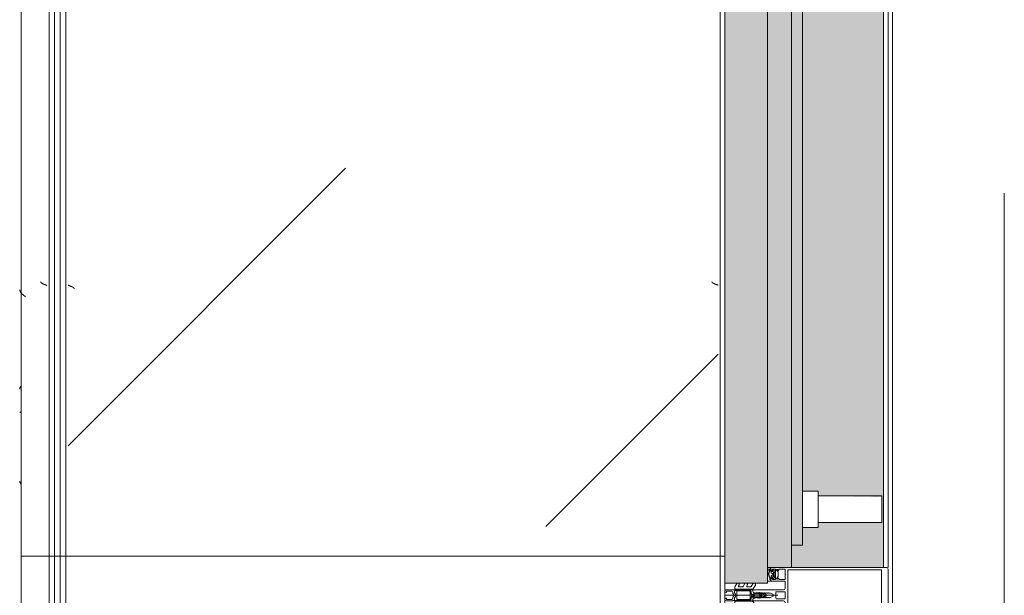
# Model space of a CAD drawing. Header units: millimetres. Extents: x -3267 to 40126, y 29201 to 102288.
# Tile 249 of 256: x 9044 to 9926, y 68444 to 68959. Entities that reach past the tile are written whole.
import ezdxf

# ---------------------------------------------------------------- set-up
doc = ezdxf.new("R2010")
doc.units = ezdxf.units.MM
doc.linetypes.add('4_ Штрихпунктир_ 10 х 2 мм', pattern=[1400, 1000, -200, 0, -200])
for name, color, linetype, lineweight in [('A-DETL-GENF-OTLN', 7, 'Continuous', 9), ('A-GLAZ-____-OTLN', 7, 'Continuous', 9), ('A-GLAZ-CWMG-MCUT', 7, 'Continuous', 9), ('A-GLAZ-CWMG-OTLN', 7, 'Continuous', 9), ('A-WALL-____-OTLN', 7, 'Continuous', 9), ('M-EQPM-____-OTLN', 7, 'Continuous', 9), ('S-GRID-____-OTLN', 7, 'Continuous', 9)]:
    doc.layers.add(name, color=color, linetype=linetype, lineweight=lineweight)

# ---------------------------------------------------------------- blocks, each defined once
blk = doc.blocks.new('FP_134-ВКК_02_К1_З_ЭОМ_кабель_')
at = {"layer": 'M-EQPM-____-OTLN', "color": 253, "true_color": 0xaaaaaa}
for p, q in [((1600, 630.11), (0, 630.11)), ((64.56, 630.11), (64.47, 630.02)), ((64.66, 630.19), (64.56, 630.11)), ((64.75, 630.27), (64.66, 630.19)), ((64.85, 630.35), (64.75, 630.27)), ((64.94, 630.42), (64.85, 630.35)), ((65.03, 630.49), (64.94, 630.42)), ((65.13, 630.56), (65.03, 630.49)), ((65.22, 630.63), (65.13, 630.56)), ((65.32, 630.69), (65.22, 630.63)), ((65.41, 630.75), (65.32, 630.69)), ((65.5, 630.81), (65.41, 630.75)), ((65.6, 630.86), (65.5, 630.81)), ((65.69, 630.91), (65.6, 630.86)), ((65.79, 630.96), (65.69, 630.91)), ((65.88, 631), (65.79, 630.96)), ((65.97, 631.04), (65.88, 631)), ((66.07, 631.08), (65.97, 631.04)), ((66.16, 631.12), (66.07, 631.08)), ((66.26, 631.15), (66.16, 631.12)), ((66.35, 631.17), (66.26, 631.15)), ((66.44, 631.2), (66.35, 631.17)), ((66.54, 631.22), (66.44, 631.2)), ((66.63, 631.24), (66.54, 631.22)), ((66.72, 631.25), (66.63, 631.24)), ((66.82, 631.26), (66.72, 631.25)), ((66.91, 631.27), (66.82, 631.26)), ((67.01, 631.28), (66.91, 631.27)), ((128.57, 630.31), (128.51, 629.96)), ((128.64, 630.61), (128.57, 630.31)), ((128.71, 630.85), (128.64, 630.61)), ((128.77, 631.05), (128.71, 630.85)), ((128.84, 631.18), (128.77, 631.05)), ((128.91, 631.26), (128.84, 631.18)), ((149.29, 631.28), (149.39, 631.27)), ((149.39, 631.27), (149.49, 631.27)), ((149.49, 631.27), (149.59, 631.26)), ((149.59, 631.26), (149.69, 631.25)), ((149.69, 631.25), (149.79, 631.24)), ((149.79, 631.24), (149.89, 631.22)), ((149.89, 631.22), (149.99, 631.2)), ((149.99, 631.2), (150.1, 631.18)), ((150.1, 631.18), (150.2, 631.15)), ((150.2, 631.15), (150.3, 631.12)), ((150.3, 631.12), (150.4, 631.09)), ((150.4, 631.09), (150.5, 631.05)), ((150.5, 631.05), (150.6, 631.02)), ((150.6, 631.02), (150.7, 630.98)), ((150.7, 630.98), (150.8, 630.93)), ((150.8, 630.93), (150.9, 630.89)), ((150.9, 630.89), (151, 630.84)), ((151, 630.84), (151.1, 630.78)), ((151.1, 630.78), (151.2, 630.73)), ((151.2, 630.73), (151.31, 630.67)), ((151.31, 630.67), (151.41, 630.61)), ((151.41, 630.61), (151.51, 630.55)), ((151.51, 630.55), (151.61, 630.49)), ((151.61, 630.49), (151.71, 630.42)), ((151.71, 630.42), (151.81, 630.35)), ((151.81, 630.35), (151.91, 630.27)), ((151.91, 630.27), (152.01, 630.2)), ((152.01, 630.2), (152.11, 630.12)), ((152.11, 630.12), (152.21, 630.04))]:
    blk.add_line(p, q, dxfattribs=at)
blk = doc.blocks.new('ПР_Крышка пояса - Тип 1-V133-ВКК_02_К1_З_ЭОМ_кабель_')
at = {"layer": 'M-EQPM-____-OTLN', "true_color": 0xaaaaaa}
h = blk.add_hatch(dxfattribs=at)
h.set_pattern_fill('FP_63', color=253, style=0, pattern_type=2)
h.set_pattern_definition([(320.116, (-68760, 7884.42), (-31.8804, -362.8687), [38.035, -418.388]), (264.979, (-68760, 7884.4), (382.1136, 70.1924), [30.356, -333.911]), (10.409, (-68762.66, 7854.18), (350.2335, -292.6756), [32.376, -356.132]), (316.302, (-68658.4, 7884.4), (-84.086, -539.927), [57.037, -627.411]), (6.609, (-68665.4, 7839.4), (494.8554, -472.8508), [48.567, -534.241]), (261.148, (-68658.4, 7884.4), (494.8496, -472.857), [45.536, -500.899]), (291.079, (-68683.8, 7833.83), (-204.5313, -301.9806), [37.963, -417.597]), (235.89, (-68683.8, 7833.83), (368.3755, -123.0973), [30.394, -334.332]), (341.523, (-68700.84, 7808.66), (163.8489, -425.0748), [32.367, -356.032]), (307.614, (-68760, 7884.42), (169.11016, -6.15234), [16.721, -313.638, 16.721, -322.758, -335.679]), (307.614, (-68760, 7884.42), (169.11016, -6.15234), [-669.838, 16.721, -318.958]), (277.531, (-68760, 7884.42), (200.36217, -133.088), [16.696, -176.575, 16.696, -305.591, -127.751]), (277.531, (-68760, 7884.42), (200.36217, -133.088), [-515.558, 16.696, -111.055]), (237.393, (-68760, 7997.24), (-11.4573, -270.066), [16.715, -109.913, 16.715, -378.366, -524.242]), (237.393, (-68760, 7997.24), (-11.4573, -270.066), [-521.709, 16.715, -507.527]), (227.382, (-68760, 8047.83), (50.8514, -295.0393), [16.727, -148.004, 16.727, -618.375]), (227.382, (-68760, 8047.83), (50.8514, -295.0393), [-181.458, -245.829, 16.727, -355.819])])
h.paths.add_polyline_path([(0, 595), (1529.38, 595), (1599.97, 600), (0, 600)])
h.paths.add_polyline_path([(1564.73, 595), (1600, 595), (1600, 597.49)])
at = {"layer": 'M-EQPM-____-OTLN', "color": 253, "true_color": 0xaaaaaa}
for p, q in [((0, 629.98), (0, 630.11)), ((0, 595), (0, 600))]:
    blk.add_line(p, q, dxfattribs=at)
blk.add_blockref('FP_134-ВКК_02_К1_З_ЭОМ_кабель_', (0, 0), dxfattribs=at)
blk = doc.blocks.new('FP_136-ВКК_02_К1_З_ЭОМ_кабель_')
at = {"layer": 'M-EQPM-____-OTLN', "color": 253, "true_color": 0xaaaaaa}
blk.add_line((1600, 630.11), (0, 630.11), dxfattribs=at)
blk = doc.blocks.new('ПР_Крышка пояса - Тип 1-V135-ВКК_02_К1_З_ЭОМ_кабель_')
at = {"layer": 'M-EQPM-____-OTLN', "true_color": 0xaaaaaa}
h = blk.add_hatch(dxfattribs=at)
h.set_pattern_fill('FP_64', color=253, style=0, pattern_type=2)
h.set_pattern_definition([(320.116, (-67160, 7884.42), (-31.8804, -362.8687), [38.035, -418.388]), (264.979, (-67160, 7884.4), (382.1136, 70.1924), [30.356, -333.911]), (10.409, (-67162.66, 7854.18), (350.2335, -292.6756), [32.376, -356.132]), (316.302, (-67058.4, 7884.4), (-84.086, -539.927), [57.037, -627.411]), (6.609, (-67065.4, 7839.4), (494.8554, -472.8508), [48.567, -534.241]), (261.148, (-67058.4, 7884.4), (494.8496, -472.857), [45.536, -500.899]), (291.079, (-67083.8, 7833.83), (-204.5313, -301.9806), [37.963, -417.597]), (235.89, (-67083.8, 7833.83), (368.3755, -123.0973), [30.394, -334.332]), (341.523, (-67100.84, 7808.66), (163.8489, -425.0748), [32.367, -356.032]), (307.614, (-67160, 7884.42), (169.11016, -6.15234), [16.721, -313.638, 16.721, -322.758, -335.679]), (307.614, (-67160, 7884.42), (169.11016, -6.15234), [-669.838, 16.721, -318.958]), (277.531, (-67160, 7884.42), (200.36217, -133.088), [16.696, -176.575, 16.696, -305.591, -127.751]), (277.531, (-67160, 7884.42), (200.36217, -133.088), [-515.558, 16.696, -111.055]), (237.393, (-67160, 7997.24), (-11.4573, -270.066), [16.715, -109.913, 16.715, -378.366, -524.242]), (237.393, (-67160, 7997.24), (-11.4573, -270.066), [-521.709, 16.715, -507.527]), (227.382, (-67160, 8047.83), (50.8514, -295.0393), [16.727, -148.004, 16.727, -618.375]), (227.382, (-67160, 8047.83), (50.8514, -295.0393), [-181.458, -245.829, 16.727, -355.819])])
h.paths.add_polyline_path([(0, 600), (0, 600), (84.49, 595), (1600, 595), (1600, 600), (0, 600)])
h.paths.add_polyline_path([(0, 595), (35.28, 595), (0, 597.49)])
at = {"layer": 'M-EQPM-____-OTLN', "color": 253, "true_color": 0xaaaaaa}
for p, q in [((1600, 630.11), (1600, 629.98)), ((1600, 600), (1600, 595))]:
    blk.add_line(p, q, dxfattribs=at)
blk.add_blockref('FP_136-ВКК_02_К1_З_ЭОМ_кабель_', (0, 0), dxfattribs=at)
blk = doc.blocks.new('Rectangular Mullion - HI_CovCap-20mm_Mull-105mm-V274-ВКК_02_К1_З_ЭОМ_кабель_')
at = {"layer": 'A-DETL-GENF-OTLN', "color": 253, "true_color": 0xaaaaaa}
for p, q in [((-25, 144.5), (-25, 130.68)), ((23.5, 146), (-23.5, 146)), ((25, 130.68), (25, 144.5)), ((-25, 136), (-25, 59.4)), ((-22.9, 135.44), (-22.9, 59.4)), ((22.9, 136), (22.9, 59.4)), ((25, 136), (25, 59.5)), ((-12.6, 53.5), (-12.6, 41.4)), ((-3.2, 46.1), (-3.2, 53.5)), ((-2.7, 54), (2.7, 54)), ((3.2, 53.5), (3.2, 46.1)), ((12.6, 41.4), (12.6, 53.5)), ((25, 61), (25, 59.5)), ((-21.76, 44.51), (-22.58, 43.54)), ((-22.24, 46.35), (-21.18, 47.41)), ((-20.47, 47.7), (-17.13, 47.7)), ((-16.42, 47.41), (-15.36, 46.35)), ((-15.02, 43.54), (-15.84, 44.51)), ((-5, 25.5), (-5, 52.5)), ((2.7, 45.6), (-2.7, 45.6)), ((0, 47.27), (0, 0)), ((5, 52.5), (5, 25.5)), ((15.02, 43.54), (15.84, 44.51)), ((15.36, 46.35), (16.42, 47.41)), ((17.13, 47.7), (20.47, 47.7)), ((21.18, 47.41), (22.24, 46.35)), ((21.76, 44.51), (22.58, 43.54)), ((-22.3, 40.8), (-22.9, 40.8)), ((-22.9, 40.2), (-21.62, 40.2)), ((-22.27, 39.59), (-22.55, 39.1)), ((-21.2, 42.9), (-21.2, 41.7)), ((-21.07, 39.62), (-21.08, 39.77)), ((-19.5, 43.4), (-20.7, 43.4)), ((-20.7, 41.2), (-20.42, 41.2)), ((-20.48, 39.51), (-20.66, 39.4)), ((-20.16, 41.35), (-19.24, 42.95)), ((-19.97, 39.2), (-20.02, 39.33)), ((-17.65, 44), (-19.95, 44)), ((-19.33, 39.22), (-19.48, 39.08)), ((-18.77, 39.04), (-18.85, 39.17)), ((-18.36, 42.95), (-17.44, 41.35)), ((-18.16, 39.23), (-18.26, 39.06)), ((-16.9, 43.4), (-18.1, 43.4)), ((-17.56, 39.21), (-17.67, 39.31)), ((-17.18, 41.2), (-16.9, 41.2)), ((-17.02, 39.56), (-17.07, 39.36)), ((-16.46, 39.68), (-16.59, 39.75)), ((-16.4, 41.7), (-16.4, 42.9)), ((-14.64, 40.8), (-15.29, 40.8)), ((-0.87, 36.5), (-1.7, 35.06)), ((-1.12, 34.47), (-0.43, 35.65)), ((0.43, 35.65), (1.12, 34.47)), ((1.7, 35.06), (0.87, 36.5)), ((14.64, 40.8), (15.29, 40.8)), ((16.4, 41.7), (16.4, 42.9)), ((16.46, 39.68), (16.59, 39.75)), ((16.9, 43.4), (18.1, 43.4)), ((17.18, 41.2), (16.9, 41.2)), ((17.02, 39.56), (17.07, 39.36)), ((18.36, 42.95), (17.44, 41.35)), ((17.56, 39.21), (17.67, 39.31)), ((17.65, 44), (19.95, 44)), ((18.16, 39.23), (18.26, 39.06)), ((18.77, 39.04), (18.85, 39.17)), ((20.16, 41.35), (19.24, 42.95)), ((19.33, 39.22), (19.48, 39.08)), ((19.5, 43.4), (20.7, 43.4)), ((19.97, 39.2), (20.02, 39.33)), ((20.7, 41.2), (20.42, 41.2)), ((20.48, 39.51), (20.66, 39.4)), ((21.07, 39.62), (21.08, 39.77)), ((21.2, 42.9), (21.2, 41.7)), ((22.9, 40.2), (21.62, 40.2)), ((22.27, 39.59), (22.55, 39.1)), ((22.3, 40.8), (22.9, 40.8)), ((23.5, 40.8), (25, 40.8)), ((-9.07, 27.17), (-5.65, 25.19)), ((-2.24, 31), (-2.45, 30.87)), ((-2.45, 30.53), (-2.25, 30.41)), ((-1.89, 34.49), (-2.1, 32.75)), ((-1.33, 33.68), (-1.33, 33.78)), ((-1.25, 31.1), (0.74, 31.1)), ((-0.6, 32.5), (-0.6, 32.42)), ((0.84, 33), (-0.1, 33)), ((0.6, 32.3), (0.93, 32.3)), ((1.02, 31.78), (0.74, 32.06)), ((1.33, 33.78), (1.33, 33.68)), ((2.1, 32.75), (1.89, 34.49)), ((2.45, 30.87), (2.24, 31)), ((2.25, 30.41), (2.45, 30.53)), ((5.65, 25.19), (9.07, 27.17)), ((-7.75, 16.23), (-10.41, 17.77)), ((-7.75, 23.52), (-10.33, 25.01)), ((-9.07, 19.88), (-8.25, 19.41)), ((-7.5, 19.84), (-7.5, 23.08)), ((-5.4, 9.3), (-5.4, 24.76)), ((-3.5, 25), (-4.5, 25)), ((-3.9, 22), (-3.9, 11)), ((-3.4, 22.5), (3.4, 22.5)), ((-3.3, 23.5), (-1.9, 23.5)), ((-1.7, 23.7), (-1.7, 24.9)), ((-1.4, 24.49), (-1.4, 23.99)), ((-1.1, 23.82), (-0.5, 24.17)), ((0.3, 26.2), (-1.09, 26.2)), ((0.43, 25), (0.2, 25)), ((0.34, 25.28), (0.58, 25.52)), ((0.5, 24.17), (1.42, 23.63)), ((1.92, 23.5), (3.3, 23.5)), ((4.5, 25), (3.5, 25)), ((3.9, 11), (3.9, 22)), ((4.3, 22.5), (4.3, 9.4)), ((5.4, 24.76), (5.4, 9.3)), ((7.5, 23.08), (7.5, 19.84)), ((10.33, 25.01), (7.75, 23.52)), ((10.41, 17.77), (7.75, 16.23)), ((8.25, 19.41), (9.07, 19.88)), ((-7.62, 8.87), (-10.41, 10.48)), ((-9.07, 12.6), (-8.25, 12.12)), ((-7.5, 12.55), (-7.5, 15.8)), ((3.4, 10.5), (-3.4, 10.5)), ((-1.7, 9), (-2, 8.69)), ((2, 8.69), (1.7, 9)), ((7.5, 15.8), (7.5, 12.55)), ((10.41, 10.48), (7.62, 8.87)), ((8.25, 12.12), (9.07, 12.6)), ((-5.9, 8.8), (-7.37, 8.8)), ((-5, 1), (-5, 6.7)), ((-2.71, 8.4), (-4.02, 8.4)), ((-3.7, 1.7), (-3.7, 6)), ((-2.7, 7), (-2.13, 7)), ((-1.42, 7.29), (-0.71, 8.01)), ((0.71, 8.01), (1.42, 7.29)), ((2.13, 7), (2.7, 7)), ((3.3, 8.4), (2.71, 8.4)), ((3.7, 6), (3.7, 1.7)), ((7.37, 8.8), (5.9, 8.8))]:
    blk.add_line(p, q, dxfattribs=at)
at = {"layer": 'A-DETL-GENF-OTLN', "color": 253, "true_color": 0xaaaaaa, "flags": 128}
for points in [[(22.9, 130.68), (22.9, 140.2), (-22.9, 140.2), (-22.9, 130.68)], [(-19.05, 45.1), (-23.5, 45.1), (-23.5, 42.4), (-22.3, 42.4), (-22.3, 41.8), (-23.1, 41), (-25, 41), (-25, 57.79), (-25, 61)], [(-19.05, 54), (-23.5, 54), (-23.5, 48.3), (-22.3, 48.3), (-22.3, 47.7), (-22.95, 47.05)], [(22.9, 61), (22.9, 57.79), (22.9, 56.3), (11.2, 56.3), (-11.2, 56.3), (-22.9, 56.3), (-22.9, 57.79), (-22.9, 61)], [(-14.65, 47.05), (-15.3, 47.7), (-15.3, 48.3), (-14.1, 48.3), (-14.1, 54), (-18.55, 54)], [(-6.5, 54), (-11.2, 54), (-12.1, 54)], [(12.1, 54), (11.2, 54), (6.5, 54)], [(18.55, 54), (14.1, 54), (14.1, 48.3), (15.3, 48.3), (15.3, 47.7), (14.65, 47.05)], [(22.95, 47.05), (22.3, 47.7), (22.3, 48.3), (23.5, 48.3), (23.5, 54), (19.05, 54)], [(-13.1, 40.9), (-14.4, 40.9), (-15.3, 41.8), (-15.3, 42.4), (-14.1, 42.4), (-14.1, 45.1), (-18.55, 45.1)], [(18.55, 45.1), (14.1, 45.1), (14.1, 42.4), (15.3, 42.4), (15.3, 41.8), (14.4, 40.9), (13.1, 40.9)], [(25, 41), (23.1, 41), (22.3, 41.8), (22.3, 42.4), (23.5, 42.4), (23.5, 45.1), (19.05, 45.1)], [(-23.5, 40.8), (-25, 40.8), (-25, 38)], [(-22.5, 43.09), (-22, 42.8), (-22, 42.67)], [(-16.05, 40.2), (-14.75, 40.1), (-16.02, 40.1), (-16.02, 39.94)], [(-15.6, 42.67), (-15.6, 42.8), (-15.1, 43.09)], [(-12.6, 38), (-12.6, 40.8), (-13.95, 40.8)], [(-0.87, 42.8), (-2, 40.84), (-2, 39.84), (-2.5, 39.55), (-2, 39.26), (-2, 38.04), (-2.5, 37.75), (-2, 37.46), (-2, 36.24), (-2.5, 35.95), (-2, 35.66), (-2, 34.44), (-2.5, 34.15), (-2, 33.86), (-2, 32.64), (-2.5, 32.35), (-2, 32.06), (-2, 30.84), (-2.5, 30.55), (-2, 30.26), (-2, 29.04), (-2.5, 28.75), (-2, 28.46), (-2, 27.24), (-2.5, 26.95), (-2.5, 26)], [(2.5, 26), (2, 26.29), (2, 27.51), (2.5, 27.8), (2, 28.09), (2, 29.31), (2.5, 29.6), (2, 29.89), (2, 31.11), (2.5, 31.4), (2, 31.69), (2, 32.91), (2.5, 33.2), (2, 33.49), (2, 34.71), (2.5, 35), (2, 35.29), (2, 36.51), (2.5, 36.8), (2, 37.09), (2, 38.31), (2.5, 38.6), (2, 38.89), (2, 40.84), (0.87, 42.8)], [(12.6, 38), (12.6, 40.8), (13.95, 40.8)], [(16.05, 40.2), (14.75, 40.1), (16.02, 40.1), (16.02, 39.94)], [(15.6, 42.67), (15.6, 42.8), (15.1, 43.09)], [(22.5, 43.09), (22, 42.8), (22, 42.67)], [(-0.35, 31.99), (0.1, 31.73), (-1.23, 31.6)], [(0.4, 31.8), (0.4, 31.9), (0.4, 32.1)], [(-3.41, 25), (-5, 25), (-5, 9.1)], [(-4.51, 8.95), (-4.3, 11), (-4.3, 22.5)], [(-1.55, 25.25), (-1.17, 25.64), (-0.2, 25.7), (-0.42, 25.6), (-1.25, 24.85)], [(-0.1, 25.3), (-0.1, 25.4), (0, 25.42)], [(5, 1), (5, 25), (3.41, 25)], [(-2.65, 1), (-2.65, 1.4), (-3.4, 1.4)], [(3.4, 1.4), (2.65, 1.4), (2.65, 1)]]:
    blk.add_lwpolyline(points, dxfattribs=at)
blk.add_lwpolyline([(0, 37), (0, 35.9)], close=True, dxfattribs=at)
at = {"layer": 'A-DETL-GENF-OTLN', "color": 253, "true_color": 0xaaaaaa}
for centre, radius, start, end in [((-23.5, 144.5), 1.5, 90, 180), ((23.5, 144.5), 1.5, 360, 90), ((-18.8, 53.94), 0.256, 12.68038, 167.31962), ((-12.1, 53.5), 0.5, 90, 180), ((-6.5, 52.5), 1.5, 360, 90), ((-2.7, 53.5), 0.5, 90, 180), ((2.7, 53.5), 0.5, 0, 90), ((6.5, 52.5), 1.5, 90, 180), ((12.1, 53.5), 0.5, 0, 90), ((18.8, 53.94), 0.256, 12.68038, 167.31962), ((-22.59, 46.7), 0.5, 135, 315), ((-21.15, 44), 0.8, 22.61561, 140.00332), ((-20.47, 46.7), 1, 90, 135), ((-19.95, 44.5), 0.5, 202.62239, 269.99966), ((-18.8, 45.04), 0.256, 12.68038, 167.31962), ((-17.65, 44.5), 0.5, 269.99881, 337.37914), ((-16.45, 44), 0.8, 40.00306, 157.37723), ((-17.13, 46.7), 1, 45, 90), ((-15.01, 46.7), 0.5, 225, 45), ((-2.7, 46.1), 0.5, 180, 270), ((2.7, 46.1), 0.5, 270, 0), ((15.01, 46.7), 0.5, 135, 315), ((16.45, 44), 0.8, 22.62277, 139.99694), ((17.13, 46.7), 1, 90, 135), ((17.65, 44.5), 0.5, 202.62086, 270.00119), ((18.8, 45.04), 0.256, 12.68038, 167.31962), ((19.95, 44.5), 0.5, 270.00034, 337.37761), ((21.15, 44), 0.8, 39.99668, 157.38439), ((20.47, 46.7), 1, 45, 90), ((22.59, 46.7), 0.5, 225, 45), ((-22.9, 39.55), 0.65, 90, 270), ((-23.2, 40.8), 0.3, 180, 0), ((-22.9, 39.3), 0.4, 269.99999, 330.00626), ((-22.35, 43.35), 0.3, 140.01031, 239.99507), ((-22.3, 41.1), 0.3, 270.90521, 359.98148), ((-21.41, 39.09), 1, 90.82716, 149.99773), ((-18.96, 41.89), 3.14, 165.49788, 194.50212), ((-21.62, 39.7), 0.5, 54.92212, 90), ((-21.42, 39.75), 0.339, 3.00251, 90.82171), ((-18.8, 43.71), 4.4, 234.92212, 305.84121), ((-20.7, 42.9), 0.5, 89.98992, 180.01008), ((-20.7, 41.7), 0.5, 179.98974, 270.01026), ((-20.8, 39.64), 0.272, 183.0147, 299.98901), ((-20.32, 39.23), 0.316, 18.00331, 119.99297), ((-20.42, 41.5), 0.3, 269.98791, 330.00644), ((-19.69, 39.29), 0.3, 197.9991, 314.99946), ((-19.5, 43.1), 0.3, 329.99756, 90.00642), ((-19.11, 38.99), 0.316, 32.98956, 135.00901), ((-18.52, 39.21), 0.3, 213.00146, 329.99975), ((-18.1, 43.1), 0.3, 89.99872, 209.99731), ((-17.88, 39.07), 0.316, 48.00262, 149.99741), ((-17.36, 39.43), 0.3, 227.99716, 345.00452), ((-17.18, 41.5), 0.3, 209.995, 270.01065), ((-16.73, 39.48), 0.3, 63.00317, 164.99853), ((-16.9, 42.9), 0.5, 0.00918, 89.99082), ((-16.9, 41.7), 0.5, 270.00904, 359.99096), ((-16.32, 39.94), 0.3, 243.00899, 359.98883), ((-16.05, 39.9), 0.3, 90, 125.84121), ((-18.64, 41.89), 3.14, 346.80247, 14.483), ((-15.29, 41.1), 0.3, 166.80247, 270), ((-15.25, 43.35), 0.3, 299.99829, 40.01132), ((-14.83, 40.53), 0.33, 270.00002, 54.90994), ((-14.75, 40.6), 0.5, 269.99115, 352.82633), ((-13.95, 40.5), 0.3, 90.00299, 172.8115), ((-13.1, 41.4), 0.5, 270, 0), ((0, 42.3), 1, 30, 150), ((0, 36), 1, 90.02865, 150), ((0, 35.4), 0.5, 90.0573, 150), ((0, 36), 1, 30, 89.97135), ((0, 35.4), 0.5, 30, 89.9427), ((13.1, 41.4), 0.5, 180, 270), ((13.95, 40.5), 0.3, 7.1885, 89.99701), ((14.75, 40.6), 0.5, 187.17367, 270.00885), ((14.83, 40.53), 0.33, 125.09006, 269.99998), ((15.25, 43.35), 0.3, 139.98868, 240.00171), ((15.29, 41.1), 0.3, 270, 13.19753), ((18.64, 41.89), 3.14, 165.517, 193.19753), ((16.32, 39.94), 0.3, 180.01117, 296.99101), ((16.05, 39.9), 0.3, 54.15879, 90), ((18.8, 43.71), 4.4, 234.15879, 305.07788), ((16.9, 42.9), 0.5, 90.00918, 179.99082), ((16.9, 41.7), 0.5, 180.00904, 269.99096), ((16.73, 39.48), 0.3, 15.00147, 116.99683), ((17.36, 39.43), 0.3, 194.99548, 312.00284), ((17.18, 41.5), 0.3, 269.98935, 330.005), ((17.88, 39.07), 0.316, 30.00259, 131.99738), ((18.1, 43.1), 0.3, 330.00269, 90.00128), ((18.52, 39.21), 0.3, 210.00025, 326.99854), ((19.11, 38.99), 0.316, 44.99099, 147.01044), ((19.5, 43.1), 0.3, 89.99358, 210.00244), ((19.69, 39.29), 0.3, 225.00054, 342.0009), ((20.32, 39.23), 0.316, 60.00703, 161.99669), ((20.42, 41.5), 0.3, 209.99356, 270.01209), ((20.8, 39.64), 0.272, 240.01099, 356.9853), ((20.7, 42.9), 0.5, 359.98992, 90.01008), ((20.7, 41.7), 0.5, 269.98974, 0.01026), ((21.42, 39.75), 0.339, 89.17829, 176.99749), ((21.62, 39.7), 0.5, 90, 125.07788), ((21.41, 39.09), 1, 30.00227, 89.17284), ((18.96, 41.89), 3.14, 345.49788, 14.50212), ((22.3, 41.1), 0.3, 180.01852, 269.09479), ((22.35, 43.35), 0.3, 300.00493, 39.98969), ((22.9, 39.3), 0.4, 209.99374, 270.00001), ((23.2, 40.8), 0.3, 180, 0), ((22.9, 39.55), 0.65, 270, 90), ((-9.68, 26.13), 1.3, 154.41173, 240), ((-9.72, 26.04), 1.3, 60, 150), ((-3.41, 26.5), 1.5, 270, 10.22002), ((-2.35, 30.7), 0.2, 120, 240), ((17.75, 30.31), 20, 179.72362, 190.22002), ((17.75, 30.31), 20, 173, 178.04971), ((-0.4, 34.31), 1.5, 150, 173), ((-1.25, 30.9), 0.2, 90, 179.3132), ((46.55, 30.33), 48, 179.3132, 184.71248), ((46.55, 30.33), 48, 176, 178.23414), ((-1.23, 31.8), 0.2, 178.23414, 270), ((0.27, 33.67), 1.6, 150, 176), ((-0.1, 32.5), 0.5, 90, 180), ((-0.1, 32.42), 0.5, 180, 240), ((0.2, 31.9), 0.2, 240, 0), ((0.2, 31.8), 0.2, 270, 0), ((0.6, 32.1), 0.2, 90, 180), ((0.6, 31.92), 0.2, 45, 180), ((0.74, 31.5), 0.4, 270, 45), ((0.84, 33.5), 0.5, 270, 3.83017), ((0.93, 31.8), 0.5, 1.77701, 90), ((-0.27, 33.67), 1.6, 4, 30), ((-46.55, 30.33), 48, 354.4962, 1.77701), ((-46.55, 30.33), 48, 3.83017, 4), ((0.4, 34.31), 1.5, 7, 30), ((3.41, 26.5), 1.5, 169.77998, 270), ((-17.75, 30.31), 20, 349.77998, 0.27638), ((-17.75, 30.31), 20, 1.95029, 7), ((2.35, 30.7), 0.2, 300, 60), ((9.72, 26.04), 1.3, 30, 120), ((9.68, 26.13), 1.3, 300, 25.58827), ((-9.81, 18.81), 1.2, 150, 240), ((-9.72, 18.76), 1.3, 60, 150), ((-8, 19.84), 0.5, 240, 0), ((-8, 23.08), 0.5, 360, 60), ((-5.9, 24.76), 0.5, 360, 60), ((-4.5, 25.5), 0.5, 180, 270), ((-3.3, 22.5), 1, 90, 180), ((-3.4, 22), 0.5, 90, 180), ((-3.5, 26), 1, 270, 0), ((-1.9, 23.7), 0.2, 270, 0), ((-1.2, 24.9), 0.5, 135, 180), ((-0.9, 24.49), 0.5, 135, 180), ((-1.2, 23.99), 0.2, 180, 300), ((-1.09, 26.4), 0.2, 184.71248, 270), ((-1.02, 25.5), 0.2, 90, 135), ((-0.42, 25.4), 0.2, 90, 135), ((0, 23.3), 1, 60, 120), ((-0.3, 25.4), 0.2, 360, 90), ((-0.2, 25.5), 0.2, 360, 90), ((0.2, 25.3), 0.3, 180, 270), ((0.2, 25.42), 0.2, 180, 315), ((0.3, 25.8), 0.4, 315, 90), ((0.43, 25.8), 0.8, 270, 354.4962), ((1.92, 24.5), 1, 240, 270), ((3.5, 26), 1, 180, 270), ((3.3, 22.5), 1, 360, 90), ((3.4, 22), 0.5, 360, 90), ((4.5, 25.5), 0.5, 270, 360), ((5.9, 24.76), 0.5, 120, 180), ((8, 23.08), 0.5, 120, 180), ((8, 19.84), 0.5, 180, 300), ((9.72, 18.76), 1.3, 30, 120), ((9.81, 18.81), 1.2, 300, 30), ((-9.81, 11.52), 1.2, 150, 240), ((-9.72, 11.47), 1.3, 60, 150), ((-8, 12.55), 0.5, 240, 0), ((-8, 15.8), 0.5, 360, 60), ((-7.37, 9.3), 0.5, 240, 270), ((-5.9, 9.3), 0.5, 270, 0), ((-4, 9.1), 1, 180, 216.8699), ((-4.02, 8.9), 0.5, 174, 270), ((-3.4, 11), 0.5, 180, 270), ((0, 7.3), 2.4, 45, 135), ((3.3, 9.4), 1, 270, 0), ((3.4, 11), 0.5, 270, 0), ((5.9, 9.3), 0.5, 180, 270), ((7.37, 9.3), 0.5, 270, 300), ((8, 15.8), 0.5, 120, 180), ((8, 12.55), 0.5, 180, 300), ((9.72, 11.47), 1.3, 30, 120), ((9.81, 11.52), 1.2, 300, 30), ((-4, 6.7), 1, 143.1301, 180), ((-4, 1), 1, 180, 270), ((-5.6, 7.9), 1, 323.1301, 36.8699), ((-2.7, 6), 1, 90, 180), ((-3.4, 1.7), 0.3, 180, 270), ((-3.65, 1), 1, 270, 0), ((-2.71, 9.4), 1, 270, 315), ((-2.13, 8), 1, 270, 315), ((0, 7.3), 1, 45, 135), ((2.13, 8), 1, 225, 270), ((2.71, 9.4), 1, 225, 270), ((3.65, 1), 1, 180, 270), ((2.7, 6), 1, 360, 90), ((3.4, 1.7), 0.3, 270, 0), ((4, 1), 1, 270, 0)]:
    blk.add_arc(centre, radius, start, end, dxfattribs=at)
blk = doc.blocks.new('АРФ_ блок_Окно - FWS SI insert unit_zoloto ПР-9497958-ВКК_02_К1_З_ЭОМ_кабель_')
at = {"layer": 'A-GLAZ-____-OTLN', "true_color": 0xf8f3e1}
for points in [[(-455, 69.5), (-455, 59.5), (455, 59.5), (455, 69.5), (-358.05, 69.5)], [(-358.05, 59.5), (-475, 59.5), (-475, 38), (475, 38), (475, 59.5), (-207.77, 59.5)], [(-489, 38), (-489, 0), (489, 0), (489, 38), (-358.05, 38)]]:
    blk.add_hatch(color=7, dxfattribs=at).paths.add_polyline_path(points)
at = {"layer": 'A-GLAZ-____-OTLN', "color": 253, "true_color": 0xaaaaaa}
for p, q in [((411.01, 140.5), (411.01, 128)), ((411.01, 140.5), (434.99, 140.5)), ((411.01, 140.5), (411.01, 139.56)), ((434.99, 128), (434.99, 140.5)), ((434.99, 139.56), (434.99, 140.5)), ((411.01, 128), (411.01, 83.5)), ((434.99, 83.5), (434.99, 128)), ((406.75, 83.5), (406.75, 69.5)), ((406.75, 83.5), (439.25, 83.5)), ((439.25, 69.5), (439.25, 83.5)), ((-455, 69.5), (455, 69.5)), ((455, 69.5), (455, 59.5)), ((-475, 59.5), (475, 59.5)), ((475, 59.5), (475, 38)), ((-489, 38), (489, 38)), ((489, 38), (489, 0))]:
    blk.add_line(p, q, dxfattribs=at)
for points in [[(411.01, 136.75), (411.03, 136.32), (411.11, 135.91), (411.24, 135.51)], [(434.75, 135.49), (434.89, 135.9), (434.97, 136.32), (434.99, 136.75)]]:
    blk.add_open_spline(points, degree=3, dxfattribs=at)
blk = doc.blocks.new('Rectangular Mullion - FWS-50-HI_Mull_CovCap-20mm_Mull-105mm_zoloto-2885899-ВКК_02_К1_З_ЭОМ_кабель_')
at = {"layer": 'A-GLAZ-CWMG-OTLN', "true_color": 0xf8f3e1}
blk.add_hatch(color=7, dxfattribs=at).paths.add_polyline_path([(26908, 74420), (26990.5, 74420), (26990.5, 74440), (26980.5, 74440), (26980.5, 75301.75), (26966.5, 75302.3), (26966.5, 75306.01), (26909.5, 75307.08), (26909.5, 75329.58), (26966.5, 75329.99), (26966.5, 75334.25), (26980.5, 75334.25), (26980.5, 75350), (26990.5, 75350), (26990.5, 75370), (26908, 75370), (26908, 74445)])
at = {"layer": 'A-GLAZ-CWMG-MCUT', "color": 253, "true_color": 0xaaaaaa}
for p, q in [((26904, 75370), (26904, 74420)), ((26908, 74420), (26908, 75370))]:
    blk.add_line(p, q, dxfattribs=at)
blk = doc.blocks.new('FP_548-ВКК_02_К1_З_ЭОМ_кабель_')
at = {"layer": 'M-EQPM-____-OTLN', "color": 7, "true_color": 0xffffff}
for p, q in [((1039.39, 582.49), (1039.34, 582.49)), ((1039.44, 582.5), (1039.39, 582.49)), ((1039.48, 582.51), (1039.44, 582.5)), ((1039.53, 582.52), (1039.48, 582.51)), ((1039.58, 582.54), (1039.53, 582.52)), ((1039.62, 582.56), (1039.58, 582.54)), ((1039.67, 582.58), (1039.62, 582.56)), ((1039.72, 582.61), (1039.67, 582.58)), ((1039.77, 582.64), (1039.72, 582.61)), ((1039.81, 582.67), (1039.77, 582.64)), ((1039.86, 582.7), (1039.81, 582.67)), ((1039.91, 582.74), (1039.86, 582.7)), ((1039.95, 582.78), (1039.91, 582.74)), ((1040, 582.82), (1039.95, 582.78)), ((1040.06, 582.88), (1040.01, 582.83)), ((1040.1, 582.93), (1040.06, 582.88)), ((1040.15, 582.98), (1040.1, 582.93)), ((1040.2, 583.04), (1040.15, 582.98)), ((1040.25, 583.1), (1040.2, 583.04)), ((1040.3, 583.17), (1040.25, 583.1)), ((1040.35, 583.23), (1040.3, 583.17)), ((1040.4, 583.3), (1040.35, 583.23)), ((1040.44, 583.37), (1040.4, 583.3)), ((1040.49, 583.45), (1040.44, 583.37)), ((1040.54, 583.52), (1040.49, 583.45)), ((1040.59, 583.6), (1040.54, 583.52)), ((1040.64, 583.68), (1040.59, 583.6)), ((1040.69, 583.77), (1040.64, 583.68)), ((1040.74, 583.86), (1040.69, 583.77)), ((1040.78, 583.95), (1040.74, 583.86)), ((1040.83, 584.04), (1040.78, 583.95)), ((1040.88, 584.13), (1040.83, 584.04)), ((1040.93, 584.23), (1040.88, 584.13)), ((1040.98, 584.33), (1040.93, 584.23)), ((1041.03, 584.43), (1040.98, 584.33)), ((1041.08, 584.53), (1041.03, 584.43)), ((1041.12, 584.64), (1041.08, 584.53)), ((1041.17, 584.74), (1041.12, 584.64)), ((1041.22, 584.85), (1041.17, 584.74)), ((1041.27, 584.96), (1041.22, 584.85)), ((1041.32, 585.08), (1041.27, 584.96)), ((1041.37, 585.19), (1041.32, 585.08)), ((1041.42, 585.31), (1041.37, 585.19)), ((1041.46, 585.42), (1041.42, 585.31)), ((1041.51, 585.54), (1041.46, 585.42)), ((1041.56, 585.66), (1041.51, 585.54)), ((1041.61, 585.79), (1041.56, 585.66)), ((1041.66, 585.91), (1041.61, 585.79)), ((1041.71, 586.03), (1041.66, 585.91)), ((1041.76, 586.16), (1041.71, 586.03)), ((1041.81, 586.29), (1041.76, 586.16)), ((1041.85, 586.41), (1041.81, 586.29)), ((1041.9, 586.54), (1041.85, 586.41)), ((1041.95, 586.67), (1041.9, 586.54)), ((1042, 586.8), (1041.95, 586.67)), ((1042.05, 586.93), (1042, 586.8)), ((1042.1, 587.07), (1042.05, 586.93)), ((1042.15, 587.2), (1042.1, 587.07)), ((1042.19, 587.33), (1042.15, 587.2)), ((1042.24, 587.46), (1042.19, 587.33)), ((1042.29, 587.6), (1042.24, 587.46)), ((1042.34, 587.73), (1042.29, 587.6)), ((1042.39, 587.87), (1042.34, 587.73)), ((1042.44, 588), (1042.39, 587.87))]:
    blk.add_line(p, q, dxfattribs=at)
blk = doc.blocks.new('FP_549-ВКК_02_К1_З_ЭОМ_кабель_')
at = {"layer": 'M-EQPM-____-OTLN', "color": 7, "true_color": 0xffffff}
for p, q in [((1043.47, 8.86), (1043.42, 8.74)), ((1043.52, 8.97), (1043.47, 8.86)), ((1043.56, 9.09), (1043.52, 8.97)), ((1043.61, 9.21), (1043.56, 9.09)), ((1043.66, 9.32), (1043.61, 9.21)), ((1043.71, 9.43), (1043.66, 9.32)), ((1043.76, 9.54), (1043.71, 9.43)), ((1043.81, 9.65), (1043.76, 9.54)), ((1043.86, 9.75), (1043.81, 9.65)), ((1043.91, 9.86), (1043.86, 9.75)), ((1043.96, 9.96), (1043.91, 9.86)), ((1044.01, 10.06), (1043.96, 9.96)), ((1044.06, 10.16), (1044.01, 10.06)), ((1044.1, 10.25), (1044.06, 10.16)), ((1044.15, 10.34), (1044.1, 10.25)), ((1044.2, 10.43), (1044.15, 10.34)), ((1044.25, 10.52), (1044.2, 10.43)), ((1044.3, 10.6), (1044.25, 10.52)), ((1044.35, 10.69), (1044.3, 10.6)), ((1044.4, 10.76), (1044.35, 10.69)), ((1044.45, 10.84), (1044.4, 10.76)), ((1044.5, 10.91), (1044.45, 10.84)), ((1044.55, 10.99), (1044.5, 10.91)), ((1044.6, 11.05), (1044.55, 10.99)), ((1044.64, 11.12), (1044.6, 11.05)), ((1044.69, 11.18), (1044.64, 11.12)), ((1044.74, 11.24), (1044.69, 11.18)), ((1044.79, 11.3), (1044.74, 11.24)), ((1044.84, 11.35), (1044.79, 11.3)), ((1044.89, 11.4), (1044.84, 11.35)), ((1044.94, 11.45), (1044.89, 11.4)), ((1044.99, 11.49), (1044.94, 11.45)), ((1045.04, 11.53), (1044.99, 11.49)), ((1045.09, 11.57), (1045.04, 11.53)), ((1045.14, 11.61), (1045.09, 11.57)), ((1045.18, 11.64), (1045.14, 11.61)), ((1045.23, 11.66), (1045.18, 11.64)), ((1045.28, 11.69), (1045.23, 11.66)), ((1045.33, 11.71), (1045.28, 11.69)), ((1045.38, 11.73), (1045.33, 11.71)), ((1045.43, 11.74), (1045.38, 11.73)), ((1045.48, 11.76), (1045.43, 11.74)), ((1045.53, 11.76), (1045.48, 11.76)), ((1045.58, 11.77), (1045.53, 11.76)), ((1042.53, 6.39), (1042.48, 6.26)), ((1042.58, 6.53), (1042.53, 6.39)), ((1042.63, 6.66), (1042.58, 6.53)), ((1042.68, 6.8), (1042.63, 6.66)), ((1042.73, 6.93), (1042.68, 6.8)), ((1042.78, 7.07), (1042.73, 6.93)), ((1042.83, 7.2), (1042.78, 7.07)), ((1042.88, 7.33), (1042.83, 7.2)), ((1042.93, 7.46), (1042.88, 7.33)), ((1042.98, 7.6), (1042.93, 7.46)), ((1043.02, 7.73), (1042.98, 7.6)), ((1043.07, 7.86), (1043.02, 7.73)), ((1043.12, 7.99), (1043.07, 7.86)), ((1043.17, 8.11), (1043.12, 7.99)), ((1043.22, 8.24), (1043.17, 8.11)), ((1043.27, 8.37), (1043.22, 8.24)), ((1043.32, 8.49), (1043.27, 8.37)), ((1043.37, 8.61), (1043.32, 8.49)), ((1043.42, 8.74), (1043.37, 8.61))]:
    blk.add_line(p, q, dxfattribs=at)
blk = doc.blocks.new('ПР_Низ пояс - Тип 1-V547-ВКК_02_К1_З_ЭОМ_кабель_')
at = {"layer": 'M-EQPM-____-OTLN', "true_color": 0xffffff}
h = blk.add_hatch(dxfattribs=at)
h.set_pattern_fill('FP_222', style=0, pattern_type=2)
h.set_pattern_definition([(135, (-67460, 6950), (-1000, 1e-13), [50, -1364.214]), (135, (-66960, 6950), (-1000, 1e-13), [50, -1364.214]), (135, (-66960, 7450), (-1000, 1e-13), [50, -1364.214]), (135, (-67674.64, 7664.64), (-1000, 1e-13), [403.55, -1010.664]), (135, (-67174.64, 7664.64), (-1000, 1e-13), [403.55, -1010.664]), (135, (-67674.64, 7164.64), (-1000, 1e-13), [403.55, -1010.664]), (135, (-67174.64, 7164.64), (-1000, 1e-13), [453.55, -960.664])])
h.paths.add_polyline_path([(800, 6.26), (2400, 6.26), (2400, 588), (800, 588), (800, 19.98)])
at = {"layer": 'M-EQPM-____-OTLN', "color": 253, "true_color": 0xaaaaaa}
for p, q in [((800, 590), (800, 595)), ((800, 595), (2400, 595)), ((800, 588), (800, 590)), ((800, 590), (2400, 590)), ((800, 6.26), (800, 588)), ((800, 4.26), (800, 6.26)), ((800, 0), (800, 4.26)), ((800, 4.26), (2400, 4.26)), ((800, 0), (2400, 0))]:
    blk.add_line(p, q, dxfattribs=at)
for name in ['FP_548-ВКК_02_К1_З_ЭОМ_кабель_', 'FP_549-ВКК_02_К1_З_ЭОМ_кабель_']:
    blk.add_blockref(name, (0, 0), dxfattribs=at)
blk = doc.blocks.new('FP_551-ВКК_02_К1_З_ЭОМ_кабель_')
at = {"layer": 'M-EQPM-____-OTLN', "color": 7, "true_color": 0xffffff}
for p, q in [((242.76, 608.21), (242.71, 608.08)), ((242.81, 608.34), (242.76, 608.21)), ((242.86, 608.47), (242.81, 608.34)), ((242.91, 608.6), (242.86, 608.47)), ((242.96, 608.73), (242.91, 608.6)), ((243.01, 608.86), (242.96, 608.73)), ((243.06, 608.98), (243.01, 608.86)), ((243.11, 609.11), (243.06, 608.98)), ((243.15, 609.23), (243.11, 609.11)), ((243.2, 609.36), (243.15, 609.23)), ((243.25, 609.48), (243.2, 609.36)), ((243.3, 609.6), (243.25, 609.48)), ((243.35, 609.72), (243.3, 609.6)), ((243.4, 609.83), (243.35, 609.72)), ((243.45, 609.95), (243.4, 609.83)), ((243.5, 610.06), (243.45, 609.95)), ((243.55, 610.18), (243.5, 610.06)), ((243.6, 610.28), (243.55, 610.18)), ((243.65, 610.39), (243.6, 610.28)), ((243.69, 610.5), (243.65, 610.39)), ((243.74, 610.6), (243.69, 610.5)), ((243.79, 610.7), (243.74, 610.6)), ((243.84, 610.8), (243.79, 610.7)), ((243.89, 610.9), (243.84, 610.8)), ((243.94, 610.99), (243.89, 610.9)), ((243.99, 611.09), (243.94, 610.99)), ((244.04, 611.18), (243.99, 611.09)), ((244.09, 611.26), (244.04, 611.18)), ((244.14, 611.35), (244.09, 611.26)), ((244.19, 611.43), (244.14, 611.35)), ((244.23, 611.51), (244.19, 611.43)), ((244.28, 611.58), (244.23, 611.51)), ((244.33, 611.66), (244.28, 611.58)), ((244.38, 611.73), (244.33, 611.66)), ((244.43, 611.8), (244.38, 611.73)), ((244.48, 611.86), (244.43, 611.8)), ((244.53, 611.93), (244.48, 611.86)), ((244.58, 611.98), (244.53, 611.93)), ((244.63, 612.04), (244.58, 611.98)), ((244.68, 612.09), (244.63, 612.04)), ((244.73, 612.14), (244.68, 612.09)), ((244.77, 612.19), (244.73, 612.14)), ((244.82, 612.24), (244.77, 612.19)), ((244.87, 612.28), (244.82, 612.24)), ((244.92, 612.31), (244.87, 612.28)), ((244.97, 612.35), (244.92, 612.31)), ((245.02, 612.38), (244.97, 612.35)), ((245.07, 612.41), (245.02, 612.38)), ((245.12, 612.43), (245.07, 612.41)), ((245.17, 612.45), (245.12, 612.43)), ((245.22, 612.47), (245.17, 612.45)), ((245.27, 612.49), (245.22, 612.47)), ((245.31, 612.5), (245.27, 612.49)), ((245.36, 612.51), (245.31, 612.5)), ((245.41, 612.51), (245.36, 612.51)), ((242.37, 607.14), (242.32, 607)), ((242.42, 607.27), (242.37, 607.14)), ((242.47, 607.41), (242.42, 607.27)), ((242.52, 607.54), (242.47, 607.41)), ((242.57, 607.67), (242.52, 607.54)), ((242.61, 607.81), (242.57, 607.67)), ((242.66, 607.94), (242.61, 607.81)), ((242.71, 608.08), (242.66, 607.94))]:
    blk.add_line(p, q, dxfattribs=at)
blk = doc.blocks.new('FP_552-ВКК_02_К1_З_ЭОМ_кабель_')
at = {"layer": 'M-EQPM-____-OTLN', "color": 7, "true_color": 0xffffff}
for p, q in [((232.17, 626.13), (232.07, 626)), ((232.27, 626.25), (232.17, 626.13)), ((232.37, 626.38), (232.27, 626.25)), ((232.46, 626.5), (232.37, 626.38)), ((232.56, 626.63), (232.46, 626.5)), ((232.66, 626.75), (232.56, 626.63)), ((232.75, 626.88), (232.66, 626.75)), ((232.85, 627), (232.75, 626.88)), ((232.95, 627.13), (232.85, 627)), ((233.05, 627.25), (232.95, 627.13)), ((233.14, 627.37), (233.05, 627.25)), ((233.24, 627.49), (233.14, 627.37)), ((233.34, 627.61), (233.24, 627.49)), ((233.44, 627.73), (233.34, 627.61)), ((233.53, 627.85), (233.44, 627.73)), ((233.63, 627.96), (233.53, 627.85)), ((233.73, 628.08), (233.63, 627.96)), ((233.83, 628.19), (233.73, 628.08)), ((233.92, 628.31), (233.83, 628.19)), ((234.02, 628.42), (233.92, 628.31)), ((234.12, 628.53), (234.02, 628.42)), ((234.22, 628.64), (234.12, 628.53)), ((234.31, 628.75), (234.22, 628.64)), ((234.41, 628.85), (234.31, 628.75)), ((234.51, 628.95), (234.41, 628.85)), ((234.6, 629.06), (234.51, 628.95)), ((234.7, 629.16), (234.6, 629.06)), ((234.8, 629.26), (234.7, 629.16)), ((234.9, 629.35), (234.8, 629.26)), ((234.99, 629.45), (234.9, 629.35)), ((235.09, 629.54), (234.99, 629.45)), ((235.19, 629.63), (235.09, 629.54)), ((235.29, 629.72), (235.19, 629.63)), ((235.38, 629.81), (235.29, 629.72)), ((235.48, 629.89), (235.38, 629.81)), ((235.58, 629.97), (235.48, 629.89)), ((235.68, 630.05), (235.58, 629.97)), ((235.77, 630.13), (235.68, 630.05)), ((235.87, 630.2), (235.77, 630.13)), ((235.97, 630.27), (235.87, 630.2)), ((236.06, 630.34), (235.97, 630.27)), ((236.16, 630.41), (236.06, 630.34)), ((236.26, 630.47), (236.16, 630.41)), ((236.36, 630.54), (236.26, 630.47)), ((236.45, 630.59), (236.36, 630.54)), ((236.55, 630.65), (236.45, 630.59)), ((236.65, 630.7), (236.55, 630.65)), ((236.75, 630.75), (236.65, 630.7)), ((236.84, 630.8), (236.75, 630.75)), ((236.94, 630.85), (236.84, 630.8)), ((237.04, 630.89), (236.94, 630.85)), ((237.14, 630.93), (237.04, 630.89)), ((237.23, 630.96), (237.14, 630.93)), ((237.33, 631), (237.23, 630.96)), ((237.43, 631.03), (237.33, 631)), ((237.53, 631.06), (237.43, 631.03)), ((237.62, 631.08), (237.53, 631.06)), ((237.72, 631.1), (237.62, 631.08)), ((237.82, 631.12), (237.72, 631.1)), ((237.91, 631.14), (237.82, 631.12)), ((238.01, 631.15), (237.91, 631.14)), ((238.11, 631.16), (238.01, 631.15)), ((238.21, 631.16), (238.11, 631.16))]:
    blk.add_line(p, q, dxfattribs=at)
blk = doc.blocks.new('ПР_Перед пояса - Тип 1-V550-ВКК_02_К1_З_ЭОМ_кабель_')
at = {"layer": 'M-EQPM-____-OTLN', "color": 253, "true_color": 0xaaaaaa}
for p, q in [((0, 626), (0, 630)), ((0, 630), (1600, 630)), ((0, 607), (0, 626)), ((0, 605), (0, 607)), ((0, 600), (0, 605)), ((0, 605), (1600, 605)), ((0, 600), (1600, 600))]:
    blk.add_line(p, q, dxfattribs=at)
for name in ['FP_552-ВКК_02_К1_З_ЭОМ_кабель_', 'FP_551-ВКК_02_К1_З_ЭОМ_кабель_']:
    blk.add_blockref(name, (0, 0), dxfattribs=at)
blk = doc.blocks.new('ПР_Низ пояс - Тип 1-V553-ВКК_02_К1_З_ЭОМ_кабель_')
at = {"layer": 'M-EQPM-____-OTLN', "true_color": 0xffffff}
h = blk.add_hatch(dxfattribs=at)
h.set_pattern_fill('FP_223', style=0, pattern_type=2)
h.set_pattern_definition([(135, (-65860, 6950), (-1000, 1e-13), [50, -1364.214]), (135, (-65360, 6950), (-1000, 1e-13), [50, -1364.214]), (135, (-65360, 7450), (-1000, 1e-13), [50, -1364.214]), (135, (-66074.64, 7664.64), (-1000, 1e-13), [403.55, -1010.664]), (135, (-65574.64, 7664.64), (-1000, 1e-13), [403.55, -1010.664]), (135, (-66074.64, 7164.64), (-1000, 1e-13), [403.55, -1010.664]), (135, (-65574.64, 7164.64), (-1000, 1e-13), [453.55, -960.664])])
h.paths.add_polyline_path([(800, 6.26), (2400, 6.26), (2400, 588), (800, 588), (800, 19.98)])
at = {"layer": 'M-EQPM-____-OTLN', "color": 253, "true_color": 0xaaaaaa}
for p, q in [((800, 595), (2400, 595)), ((2400, 595), (2400, 590)), ((800, 590), (2400, 590)), ((2400, 590), (2400, 588)), ((2400, 588), (2400, 6.26)), ((800, 4.26), (2400, 4.26)), ((800, 0), (2400, 0)), ((2400, 6.26), (2400, 4.26)), ((2400, 4.26), (2400, 0))]:
    blk.add_line(p, q, dxfattribs=at)
blk = doc.blocks.new('ПР_Перед пояса - Тип 1-V556-ВКК_02_К1_З_ЭОМ_кабель_')
at = {"layer": 'M-EQPM-____-OTLN', "color": 253, "true_color": 0xaaaaaa}
for p, q in [((0, 630), (1600, 630)), ((1600, 630), (1600, 626)), ((1600, 626), (1600, 607)), ((0, 605), (1600, 605)), ((0, 600), (1600, 600)), ((1600, 607), (1600, 605)), ((1600, 605), (1600, 600))]:
    blk.add_line(p, q, dxfattribs=at)
blk = doc.blocks.new('Наметкина 10_РД_АРФ_К1_R21_rvt-1-ВКК_02_К1_З_ЭОМ_кабель_')
at = {"layer": 'A-WALL-____-OTLN', "color": 253, "true_color": 0xaaaaaa}
blk.add_line((8100, 69760), (8100, 67760), dxfattribs=at)
at = {"layer": 'A-GLAZ-____-OTLN', "color": 253, "lineweight": 9, "true_color": 0xaaaaaa, "rotation": 269.9999999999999}
blk.add_blockref('АРФ_ блок_Окно - FWS SI insert unit_zoloto ПР-9497958-ВКК_02_К1_З_ЭОМ_кабель_', (7950, 69225), dxfattribs=at)
at = {"layer": 'A-GLAZ-CWMG-OTLN', "color": 253, "lineweight": 9, "true_color": 0xaaaaaa, "rotation": 180}
blk.add_blockref('Rectangular Mullion - FWS-50-HI_Mull_CovCap-20mm_Mull-105mm_zoloto-2885899-ВКК_02_К1_З_ЭОМ_кабель_', (35000, 144120), dxfattribs=at)
at = {"layer": 'A-GLAZ-CWMG-OTLN', "color": 253, "lineweight": 9, "true_color": 0xaaaaaa, "extrusion": (0, 0, -1), "rotation": 90.00000000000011}
blk.add_blockref('Rectangular Mullion - HI_CovCap-20mm_Mull-105mm-V274-ВКК_02_К1_З_ЭОМ_кабель_', (-7950, 68725), dxfattribs=at)
at = {"layer": 'M-EQPM-____-OTLN', "color": 253, "lineweight": 9, "true_color": 0xaaaaaa, "rotation": 89.99999999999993}
for name, p in [('ПР_Крышка пояса - Тип 1-V133-ВКК_02_К1_З_ЭОМ_кабель_', (7950, 68760)), ('ПР_Перед пояса - Тип 1-V550-ВКК_02_К1_З_ЭОМ_кабель_', (7950, 68760)), ('ПР_Низ пояс - Тип 1-V547-ВКК_02_К1_З_ЭОМ_кабель_', (7950, 67960)), ('ПР_Крышка пояса - Тип 1-V135-ВКК_02_К1_З_ЭОМ_кабель_', (7950, 67160)), ('ПР_Перед пояса - Тип 1-V556-ВКК_02_К1_З_ЭОМ_кабель_', (7950, 67160)), ('ПР_Низ пояс - Тип 1-V553-ВКК_02_К1_З_ЭОМ_кабель_', (7950, 66360))]:
    blk.add_blockref(name, p, dxfattribs=at)

msp = doc.modelspace()

# ---------------------------------------------------------------- linework, layer by layer
at = {"layer": 'S-GRID-____-OTLN', "color": 253, "linetype": '4_ Штрихпунктир_ 10 х 2 мм', "true_color": 0xaaaaaa}
msp.add_line((9925.58, 30000.72), (9925.58, 101488.31), dxfattribs=at)

# ---------------------------------------------------------------- block references
at = {"lineweight": 5}
msp.add_blockref('Наметкина 10_РД_АРФ_К1_R21_rvt-1-ВКК_02_К1_З_ЭОМ_кабель_', (1725.58, -281.28), dxfattribs=at)

doc.saveas('drawing.dxf')
